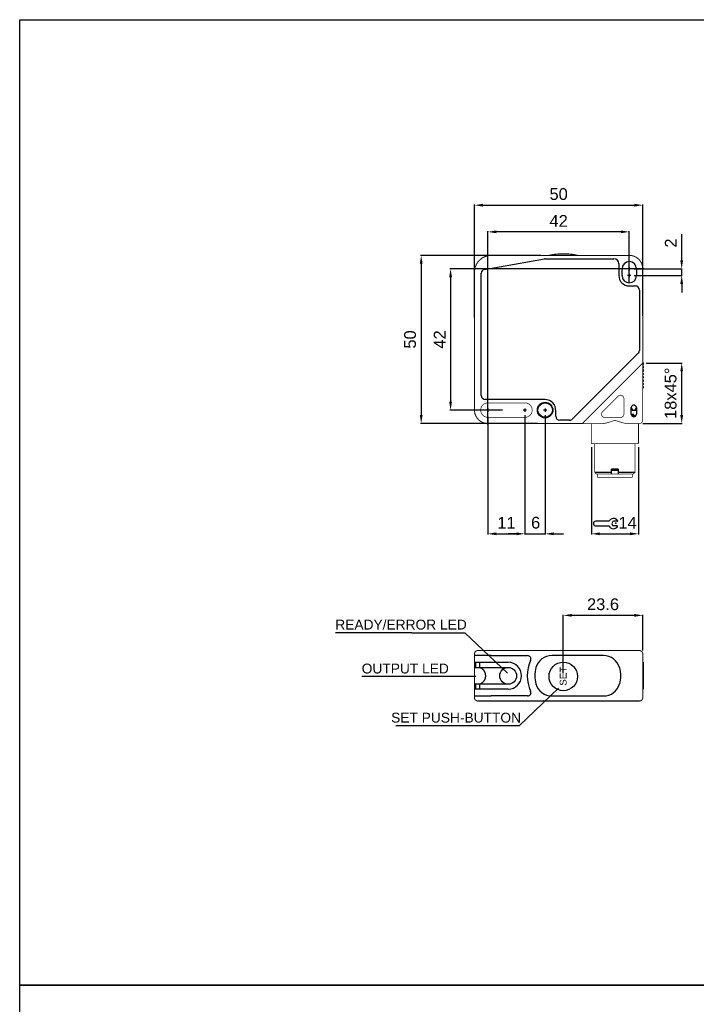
# Model space of a CAD drawing. Extents: x 1821 to 2621, y 925 to 1499.
# Tile 3 of 8: x 1821 to 2022, y 1206 to 1499. Entities that reach past the tile are written whole.
import ezdxf
from ezdxf.enums import TextEntityAlignment as Align

# ---------------------------------------------------------------- set-up
doc = ezdxf.new("R2010")
doc.units = 0
doc.header["$MEASUREMENT"] = 0
doc.linetypes.add('HIDDENNEW00', pattern=[4.5, 3, -1.5])
doc.linetypes.add('TRATTEGGIATA2', pattern=[0.375, 0.25, -0.125])
doc.layers.get('0').update_dxf_attribs({"linetype": 'CONTINUOUS'})
doc.layers.get('DEFPOINTS').update_dxf_attribs({"linetype": 'CONTINUOUS'})
doc.layers.add('DISEGNO', color=3, linetype='HIDDENNEW00')
doc.layers.add('TRATTEGGIO', color=7, linetype='TRATTEGGIATA2')
doc.styles.add('dedicata', font='ARIAL.TTF', dxfattribs={"width": 1.05})
doc.styles.add('QUOTE', font='ARIAL.TTF', dxfattribs={"height": 3.5})
doc.dimstyles.new('QUOTE', dxfattribs={"dimscale": 0, "dimtxt": 2.5, "dimasz": 2.5, "dimexe": 0.18, "dimexo": 1, "dimgap": 1.5, "dimtad": 1, "dimdec": 1, "dimzin": 0, "dimdsep": 46, "dimtxsty": 'QUOTE', "dimcen": 0.09, "dimadec": 0, "dimazin": 0, "dimtm": -0.1, "dimtfac": 0.5, "dimtdec": 1, "dimtmove": 0, "dimatfit": 0, "dimfxl": 0, "dimtolj": 2, "dimtzin": 0, "dimarcsym": 0})

# ---------------------------------------------------------------- blocks, each defined once
blk = doc.blocks.new('*D32')
at = {"layer": 'DEFPOINTS', "color": 0, "linetype": 'ByBlock'}
for p in [(1976.7, 1428.76), (1940.16, 1378.76), (1975.7, 1378.76)]:
    blk.add_point(p, dxfattribs=at)
at = {"layer": 'TRATTEGGIO', "color": 0, "linetype": 'ByBlock', "lineweight": -2}
for p, q in [((1975.7, 1428.76), (1939.98, 1428.76)), ((1940.16, 1426.26), (1940.16, 1381.26)), ((1974.7, 1378.76), (1939.98, 1378.76))]:
    blk.add_line(p, q, dxfattribs=at)
at = {"layer": 'TRATTEGGIO', "color": 0, "linetype": 'ByBlock'}
for points in [[(1939.74, 1426.26), (1940.58, 1426.26), (1940.16, 1428.76)], [(1939.74, 1381.26), (1940.58, 1381.26), (1940.16, 1378.76)]]:
    blk.add_solid(points, dxfattribs=at)
at = {"layer": 'TRATTEGGIO', "color": 0, "linetype": 'ByBlock', "insert": (1936.87, 1403.76), "char_height": 3.5, "attachment_point": 5, "rotation": 90, "style": 'QUOTE'}
blk.add_mtext('\\A2;50', dxfattribs=at)
blk = doc.blocks.new('*D33')
at = {"layer": 'DEFPOINTS', "color": 0, "linetype": 'ByBlock'}
for p in [(2007.29, 1424.76), (1948.89, 1382.76), (1965.29, 1382.76)]:
    blk.add_point(p, dxfattribs=at)
at = {"layer": 'TRATTEGGIO', "color": 0, "linetype": 'ByBlock', "lineweight": -2}
for p, q in [((2006.29, 1424.76), (1948.71, 1424.76)), ((1948.89, 1422.26), (1948.89, 1385.26)), ((1964.29, 1382.76), (1948.71, 1382.76))]:
    blk.add_line(p, q, dxfattribs=at)
at = {"layer": 'TRATTEGGIO', "color": 0, "linetype": 'ByBlock'}
for points in [[(1948.48, 1422.26), (1949.31, 1422.26), (1948.89, 1424.76)], [(1948.48, 1385.26), (1949.31, 1385.26), (1948.89, 1382.76)]]:
    blk.add_solid(points, dxfattribs=at)
at = {"layer": 'TRATTEGGIO', "color": 0, "linetype": 'ByBlock', "insert": (1945.64, 1403.76), "char_height": 3.5, "attachment_point": 5, "rotation": 90, "style": 'QUOTE'}
blk.add_mtext('\\A2;42', dxfattribs=at)
blk = doc.blocks.new('*D34')
at = {"layer": 'DEFPOINTS', "color": 0, "linetype": 'ByBlock'}
for p in [(2005.99, 1443.68), (1956.02, 1409.31), (2005.99, 1409.74)]:
    blk.add_point(p, dxfattribs=at)
at = {"layer": 'TRATTEGGIO', "color": 0, "linetype": 'ByBlock', "lineweight": -2}
for p, q in [((1956.02, 1410.31), (1956.02, 1443.86)), ((1958.52, 1443.68), (2003.49, 1443.68)), ((2005.99, 1410.74), (2005.99, 1443.86))]:
    blk.add_line(p, q, dxfattribs=at)
at = {"layer": 'TRATTEGGIO', "color": 0, "linetype": 'ByBlock'}
for points in [[(1958.52, 1444.1), (1958.52, 1443.26), (1956.02, 1443.68)], [(2003.49, 1444.1), (2003.49, 1443.26), (2005.99, 1443.68)]]:
    blk.add_solid(points, dxfattribs=at)
at = {"layer": 'TRATTEGGIO', "color": 0, "linetype": 'ByBlock', "insert": (1981, 1446.97), "char_height": 3.5, "attachment_point": 5, "style": 'QUOTE'}
blk.add_mtext('\\A2;50', dxfattribs=at)
blk = doc.blocks.new('*D35')
at = {"layer": 'DEFPOINTS', "color": 0, "linetype": 'ByBlock'}
for p in [(1959.99, 1435.75), (2001.99, 1419.46), (1959.99, 1377.46)]:
    blk.add_point(p, dxfattribs=at)
at = {"layer": 'TRATTEGGIO', "color": 0, "linetype": 'ByBlock', "lineweight": -2}
for p, q in [((1959.99, 1378.46), (1959.99, 1435.93)), ((1999.49, 1435.75), (1962.49, 1435.75)), ((2001.99, 1420.46), (2001.99, 1435.93))]:
    blk.add_line(p, q, dxfattribs=at)
at = {"layer": 'TRATTEGGIO', "color": 0, "linetype": 'ByBlock'}
for points in [[(1962.49, 1436.17), (1962.49, 1435.34), (1959.99, 1435.75)], [(1999.49, 1436.17), (1999.49, 1435.34), (2001.99, 1435.75)]]:
    blk.add_solid(points, dxfattribs=at)
at = {"layer": 'TRATTEGGIO', "color": 0, "linetype": 'ByBlock', "insert": (1980.99, 1439.01), "char_height": 3.5, "attachment_point": 5, "style": 'QUOTE'}
blk.add_mtext('\\A2;42', dxfattribs=at)
blk = doc.blocks.new('*D36')
at = {"layer": 'DEFPOINTS', "color": 0, "linetype": 'ByBlock'}
for p in [(1982.39, 1321.73), (2005.99, 1310.27), (1982.39, 1303.57)]:
    blk.add_point(p, dxfattribs=at)
at = {"layer": 'TRATTEGGIO', "color": 0, "linetype": 'ByBlock', "lineweight": -2}
for p, q in [((1982.39, 1304.57), (1982.39, 1321.91)), ((2003.49, 1321.73), (1984.89, 1321.73)), ((2005.99, 1311.27), (2005.99, 1321.91))]:
    blk.add_line(p, q, dxfattribs=at)
at = {"layer": 'TRATTEGGIO', "color": 0, "linetype": 'ByBlock'}
for points in [[(1984.89, 1322.15), (1984.89, 1321.32), (1982.39, 1321.73)], [(2003.49, 1322.15), (2003.49, 1321.32), (2005.99, 1321.73)]]:
    blk.add_solid(points, dxfattribs=at)
at = {"layer": 'TRATTEGGIO', "color": 0, "linetype": 'ByBlock', "insert": (1994.19, 1325.02), "char_height": 3.5, "attachment_point": 5, "style": 'QUOTE'}
blk.add_mtext('\\A2;23.6', dxfattribs=at)
blk = doc.blocks.new('*D44')
at = {"layer": 'DEFPOINTS', "color": 0, "linetype": 'ByBlock'}
for p in [(1959.99, 1381.76), (1970.99, 1381.76), (1970.99, 1345.98)]:
    blk.add_point(p, dxfattribs=at)
at = {"layer": 'TRATTEGGIO', "color": 0, "linetype": 'ByBlock', "lineweight": -2}
for p, q in [((1959.99, 1380.76), (1959.99, 1345.8)), ((1970.99, 1380.76), (1970.99, 1345.8)), ((1962.49, 1345.98), (1968.49, 1345.98))]:
    blk.add_line(p, q, dxfattribs=at)
at = {"layer": 'TRATTEGGIO', "color": 0, "linetype": 'ByBlock'}
for points in [[(1962.49, 1346.4), (1962.49, 1345.56), (1959.99, 1345.98)], [(1968.49, 1346.4), (1968.49, 1345.56), (1970.99, 1345.98)]]:
    blk.add_solid(points, dxfattribs=at)
at = {"layer": 'TRATTEGGIO', "color": 0, "linetype": 'ByBlock', "insert": (1965.49, 1349.24), "char_height": 3.5, "attachment_point": 5, "style": 'QUOTE'}
blk.add_mtext('\\A2;11', dxfattribs=at)
blk = doc.blocks.new('CHIAVE')
at = {"color": 7, "linetype": 'Continuous'}
for p, q in [((-2.1, 0.56), (-6.01, 0.56)), ((0.4, 0.56), (-0.68, 0.56)), ((-6.71, -0.14), (-6.71, -0.15)), ((-6.01, -0.85), (-2.1, -0.85)), ((0.4, -0.85), (-0.68, -0.85))]:
    blk.add_line(p, q, dxfattribs=at)
for centre, radius, start, end in [((-6.01, -0.14), 0.7, 90, 180), ((-0.75, -0.15), 1.52, 35.3821, 152.4178), ((-0.45, -0.15), 0.744, 108.4352, 251.5648), ((0.4, 0.67), 0.112, 270, 35.3821), ((-6.01, -0.15), 0.7, 180, 270), ((-0.75, -0.15), 1.52, 207.5822, 324.6179), ((0.4, -0.96), 0.112, 324.6179, 90)]:
    blk.add_arc(centre, radius, start, end, dxfattribs=at)
at = {"color": 1, "linetype": 'Continuous'}
blk.add_point((0, 0), dxfattribs=at)
blk = doc.blocks.new('*D45')
at = {"layer": 'DEFPOINTS', "color": 0, "linetype": 'ByBlock'}
for p in [(2005.99, 1396.76), (2017.57, 1396.76), (2004.99, 1378.76)]:
    blk.add_point(p, dxfattribs=at)
at = {"layer": 'TRATTEGGIO', "color": 0, "linetype": 'ByBlock', "lineweight": -2}
for p, q in [((2006.99, 1396.76), (2017.75, 1396.76)), ((2017.57, 1381.26), (2017.57, 1394.26)), ((2005.99, 1378.76), (2017.75, 1378.76))]:
    blk.add_line(p, q, dxfattribs=at)
at = {"layer": 'TRATTEGGIO', "color": 0, "linetype": 'ByBlock'}
for points in [[(2017.15, 1394.26), (2017.98, 1394.26), (2017.57, 1396.76)], [(2017.15, 1381.26), (2017.98, 1381.26), (2017.57, 1378.76)]]:
    blk.add_solid(points, dxfattribs=at)
at = {"layer": 'TRATTEGGIO', "color": 0, "linetype": 'ByBlock', "insert": (2014.28, 1387.76), "char_height": 3.5, "attachment_point": 5, "rotation": 90, "style": 'QUOTE'}
blk.add_mtext('\\A2;18x45°', dxfattribs=at)
blk = doc.blocks.new('*D37')
at = {"layer": 'DEFPOINTS', "color": 0, "linetype": 'ByBlock'}
for p in [(2002.49, 1424.76), (2002.49, 1422.76), (2017.57, 1424.76)]:
    blk.add_point(p, dxfattribs=at)
at = {"layer": 'TRATTEGGIO', "color": 0, "linetype": 'ByBlock', "lineweight": -2}
for p, q in [((2017.57, 1427.26), (2017.57, 1435.08)), ((2003.49, 1424.76), (2017.75, 1424.76)), ((2003.49, 1422.76), (2017.75, 1422.76)), ((2017.57, 1422.76), (2017.57, 1424.76)), ((2017.57, 1420.26), (2017.57, 1417.76))]:
    blk.add_line(p, q, dxfattribs=at)
at = {"layer": 'TRATTEGGIO', "color": 0, "linetype": 'ByBlock'}
for points in [[(2017.15, 1427.26), (2017.98, 1427.26), (2017.57, 1424.76)], [(2017.15, 1420.26), (2017.98, 1420.26), (2017.57, 1422.76)]]:
    blk.add_solid(points, dxfattribs=at)
at = {"layer": 'TRATTEGGIO', "color": 0, "linetype": 'ByBlock', "insert": (2014.31, 1432.42), "char_height": 3.5, "attachment_point": 5, "rotation": 90, "style": 'QUOTE'}
blk.add_mtext('\\A2;2', dxfattribs=at)

msp = doc.modelspace()

# ---------------------------------------------------------------- hatches: boundary and pattern name
at = {"layer": 'TRATTEGGIO', "linetype": 'ByBlock'}
h = msp.add_hatch(color=0, dxfattribs=at)
edge = h.paths.add_edge_path(flags=16)
edge.add_arc((1976.99, 1382.76), 2.15, 0, 360)
edge = h.paths.add_edge_path()
edge.add_arc((1976.99, 1382.76), 2.31, 0, 360)

# ---------------------------------------------------------------- linework, layer by layer
at = {"color": 7, "linetype": 'Continuous'}
for p, q in [((1958.98, 1424.61), (1976.76, 1427.75)), ((1976.97, 1427.76), (1997.39, 1427.76)), ((1976.97, 1427.76), (1976.97, 1427.76)), ((1998.89, 1426.26), (1998.89, 1422.76)), ((1957.99, 1387.11), (1957.99, 1423.43)), ((1958.98, 1424.61), (1958.98, 1424.61)), ((1999.84, 1422.76), (1999.84, 1424.76)), ((2002.49, 1424.76), (2001.49, 1424.76)), ((2002.49, 1422.76), (2001.49, 1422.76)), ((2001.99, 1425.26), (2001.99, 1424.26)), ((2001.99, 1423.26), (2001.99, 1422.26)), ((2004.14, 1424.76), (2004.14, 1422.76)), ((2001.99, 1419.66), (2001.99, 1419.66)), ((2001.99, 1419.66), (2003.79, 1419.66)), ((2004.99, 1418.46), (2004.99, 1400.5)), ((2004.63, 1399.66), (1985.09, 1380.12)), ((2004.99, 1400.5), (2004.99, 1400.5)), ((1957.99, 1387.11), (1957.99, 1387.11)), ((1976.99, 1385.91), (1959.19, 1385.91)), ((1959.19, 1385.91), (1959.19, 1385.91)), ((1960.49, 1382.76), (1959.49, 1382.76)), ((1959.99, 1383.26), (1959.99, 1382.26)), ((1971.49, 1382.76), (1970.49, 1382.76)), ((1970.99, 1383.26), (1970.99, 1382.26)), ((1977.49, 1382.76), (1976.49, 1382.76)), ((1976.99, 1383.26), (1976.99, 1382.26)), ((1980.13, 1380.96), (1980.13, 1382.57)), ((2002.59, 1381.51), (2002.59, 1383.51)), ((2002.59, 1383.06), (2002.89, 1382.76)), ((2002.89, 1382.76), (2003.34, 1382.76)), ((2003.34, 1382.76), (2003.79, 1382.76)), ((2003.79, 1382.76), (2004.09, 1383.06)), ((2004.09, 1383.51), (2004.09, 1381.51)), ((1980.13, 1380.96), (1980.13, 1380.96)), ((1981.33, 1379.76), (1981.33, 1379.76)), ((1984.25, 1379.76), (1981.33, 1379.76)), ((1985.09, 1380.12), (1985.09, 1380.12)), ((2003.34, 1381.46), (2002.6, 1381.46)), ((2003.89, 1381.01), (2002.79, 1381.01)), ((2003.34, 1381.01), (2003.34, 1381.46)), ((1991.73, 1364.26), (1996.73, 1364.26)), ((1996.73, 1364.26), (1996.73, 1365.16)), ((1998.73, 1364.76), (1996.73, 1364.76)), ((1996.73, 1363.91), (1996.73, 1364.26)), ((1996.83, 1365.26), (1997.73, 1365.26)), ((1997.73, 1365.26), (1998.63, 1365.26)), ((1998.73, 1365.16), (1998.73, 1364.26)), ((1998.73, 1364.26), (1998.73, 1363.91)), ((1998.73, 1364.26), (2003.73, 1364.26)), ((1996.58, 1363.76), (1996.73, 1363.91)), ((1998.73, 1363.91), (1998.88, 1363.76)), ((1955.99, 1309.77), (1955.99, 1309.77)), ((1960.99, 1309.77), (1955.99, 1309.77)), ((1960.99, 1309.77), (1960.99, 1309.77)), ((1960.99, 1309.77), (1971.77, 1309.77)), ((1994.34, 1309.77), (1979.03, 1309.77)), ((1956.1, 1307.77), (1960.99, 1307.77)), ((1956.12, 1306.27), (1956.96, 1306.27)), ((1956.39, 1306.87), (1956.39, 1307.17)), ((1956.96, 1306.27), (1957.36, 1306.27)), ((1957.36, 1306.27), (1960.99, 1306.27)), ((1957.56, 1306.27), (1957.56, 1307.77)), ((1960.99, 1307.77), (1965.99, 1307.77)), ((1960.99, 1306.27), (1965.99, 1306.27)), ((2005.99, 1307.77), (2006.24, 1307.77)), ((2006.24, 1299.77), (2006.24, 1307.77)), ((1960.99, 1299.77), (1956.1, 1299.77)), ((1956.96, 1301.27), (1956.12, 1301.27)), ((1956.39, 1300.37), (1956.39, 1300.67)), ((1957.36, 1301.27), (1956.96, 1301.27)), ((1960.99, 1301.27), (1957.36, 1301.27)), ((1957.56, 1299.77), (1957.56, 1301.27)), ((1965.99, 1301.27), (1960.99, 1301.27)), ((1965.99, 1299.77), (1960.99, 1299.77)), ((2006.24, 1299.77), (2005.99, 1299.77)), ((1955.99, 1297.77), (1955.99, 1297.77)), ((1955.99, 1297.77), (1960.99, 1297.77)), ((1960.99, 1297.77), (1960.99, 1297.77)), ((1971.77, 1297.77), (1960.99, 1297.77)), ((1979.03, 1297.77), (1994.34, 1297.77))]:
    msp.add_line(p, q, dxfattribs=at)
for points, const_width in [([(1960.99, 1428.76, 0.414213), (1955.99, 1423.76)], 0.3), ([(2005.99, 1424.76, 0.414214), (2001.99, 1428.76)], 0.3), ([(1959.99, 1384.91, 1), (1959.99, 1380.61)], 0.2), ([(1970.99, 1380.61, 1.000023), (1970.99, 1384.91)], 0.2), ([(2000.39, 1386.2, 0.668179), (1998.68, 1386.91)], 0.2), ([(1955.99, 1382.76, 0.414214), (1959.99, 1378.76)], 0.3), ([(1994.04, 1382.27, 0.668179), (1994.75, 1380.56)], 0.2), ([(1997.73, 1379.76), (1997.6, 1379.71, -0.002954), (1997.46, 1379.65, -0.003053), (1997.33, 1379.6, -0.002967), (1997.19, 1379.55, -0.002675), (1997.06, 1379.5, -0.002465), (1996.92, 1379.45, -0.002279), (1996.79, 1379.41, -0.002096), (1996.65, 1379.36, -0.001869), (1996.51, 1379.32, -0.001733), (1996.38, 1379.27, -0.00165), (1996.24, 1379.23, -0.001597), (1996.1, 1379.19, -0.001557), (1995.97, 1379.15, -0.001528), (1995.83, 1379.11, -0.0015), (1995.7, 1379.07, -0.001708), (1995.56, 1379.03, -0.002199), (1995.43, 1379, -0.00242), (1995.29, 1378.96, -0.002457), (1995.16, 1378.93, -0.003303), (1995.03, 1378.9, -0.004914), (1994.89, 1378.87, -0.003636), (1994.76, 1378.85, 0.000152), (1994.65, 1378.82, -0.006754), (1994.5, 1378.8, -0.015882), (1994.28, 1378.78, -0.008289), (1993.99, 1378.76, -0.004247)], 0.2), ([(2001.47, 1378.76), (2001.3, 1378.77, -0.011374), (2001.12, 1378.78, -0.011735), (2000.94, 1378.81, -0.010772), (2000.75, 1378.84, -0.00851), (2000.57, 1378.87, -0.006828), (2000.38, 1378.91, -0.005337), (2000.2, 1378.96, -0.004153), (2000.01, 1379.01, -0.002971), (1999.82, 1379.06, -0.002411), (1999.63, 1379.11, -0.002364), (1999.44, 1379.16, -0.002719), (1999.25, 1379.22, -0.003334), (1999.06, 1379.28, -0.002502), (1998.87, 1379.34, -0.000721), (1998.7, 1379.4, -0.00376), (1998.49, 1379.47, -0.006764), (1998.16, 1379.6, -0.003307), (1997.73, 1379.76, -0.001726)], 0.2), ([(1999.39, 1380.56, 0.414214), (2000.39, 1381.56)], 0.2), ([(2004.73, 1378.78), (2004.68, 1378.78, -0.000352), (2004.63, 1378.78, -0.000296), (2004.58, 1378.77, -0.000298), (2004.52, 1378.77, -0.000354), (2004.47, 1378.77, -0.000359), (2004.41, 1378.77, -0.000337), (2004.35, 1378.77, -0.000406), (2004.28, 1378.77, -0.000534), (2004.22, 1378.77, -0.000379), (2004.15, 1378.77, -0.000061), (2004.09, 1378.77, -0.000624), (2004.01, 1378.77, -0.001115), (2003.88, 1378.77, -0.000507), (2003.71, 1378.76, -0.00025)], 0.2), ([(2004.99, 1378.76, 0.414214), (2005.99, 1379.76)], 0.2), ([(1956.99, 1311.27, 0.414214), (1955.99, 1310.27)], 0.3), ([(2005.99, 1310.27, 0.414214), (2004.99, 1311.27)], 0.3), ([(1955.99, 1297.27, 0.414214), (1956.99, 1296.27)], 0.3), ([(2004.99, 1296.27, 0.414214), (2005.99, 1297.27)], 0.3)]:
    msp.add_lwpolyline(points, format="xyb", dxfattribs=dict(at, const_width=const_width))
for points, const_width in [([(1960.99, 1428.76), (2001.99, 1428.76)], 0.3), ([(1955.99, 1382.76), (1955.99, 1423.76)], 0.3), ([(2005.99, 1424.76), (2005.99, 1396.76)], 0.3), ([(2005.99, 1396.76), (2004.99, 1395.76)], 0.3), ([(2005.99, 1396.76), (2005.99, 1382.39)], 0.2), ([(2004.99, 1395.76), (1988.99, 1379.76)], 0.3), ([(1959.99, 1384.91), (1970.99, 1384.91)], 0.2), ([(1994.04, 1382.27), (1998.68, 1386.91)], 0.2), ([(2000.39, 1386.2), (2000.39, 1381.56)], 0.2), ([(2005.99, 1382.39), (2005.99, 1379.76)], 0.2), ([(1987.99, 1378.76), (1959.99, 1378.76)], 0.3), ([(1970.99, 1380.61), (1959.99, 1380.61)], 0.2), ([(1988.99, 1379.76), (1987.99, 1378.76)], 0.3), ([(1993.99, 1378.76), (1987.99, 1378.76)], 0.2), ([(1990.73, 1372.76), (1990.73, 1378.76)], 0.2), ([(1999.39, 1380.56), (1994.75, 1380.56)], 0.2), ([(2002.36, 1378.76), (2001.47, 1378.76)], 0.2), ([(2003.71, 1378.76), (2002.36, 1378.76)], 0.2), ([(2004.73, 1378.78), (2004.73, 1372.76)], 0.2), ([(2004.99, 1378.76), (2004.73, 1378.76)], 0.2), ([(2004.73, 1372.76), (1990.73, 1372.76)], 0.2), ([(1991.73, 1372.76), (1991.73, 1364.26)], 0.2), ([(2003.73, 1364.26), (2003.73, 1372.76)], 0.2), ([(1991.73, 1364.26), (1992.23, 1363.76)], 0.2), ([(2003.23, 1363.76), (2003.73, 1364.26)], 0.2), ([(1996.58, 1363.76), (1992.23, 1363.76)], 0.2), ([(1992.53, 1362.76), (1992.53, 1363.76)], 0.2), ([(2002.93, 1362.76), (1992.53, 1362.76)], 0.2), ([(1998.88, 1363.76), (1996.58, 1363.76)], 0.2), ([(2003.23, 1363.76), (1998.88, 1363.76)], 0.2), ([(2002.93, 1362.76), (2002.93, 1363.76)], 0.2), ([(1955.99, 1309.77), (1955.99, 1310.27)], 0.3), ([(1955.99, 1309.77), (1955.99, 1307.53)], 0.3), ([(1956.99, 1311.27), (1960.99, 1311.27)], 0.3), ([(1960.99, 1311.27), (2001.99, 1311.27)], 0.3), ([(2001.99, 1311.27), (2004.99, 1311.27)], 0.3), ([(2005.99, 1310.27), (2005.99, 1297.27)], 0.3), ([(1955.99, 1307.17), (1955.99, 1307.53)], 0.3), ([(1955.99, 1306.87), (1955.99, 1307.17)], 0.3), ([(1955.99, 1306.51), (1955.99, 1306.87)], 0.3), ([(1955.99, 1306.51), (1955.99, 1301.03)], 0.3), ([(1955.99, 1300.67), (1955.99, 1301.03)], 0.3), ([(1955.99, 1300.37), (1955.99, 1300.67)], 0.3), ([(1955.99, 1300.01), (1955.99, 1300.37)], 0.3), ([(1955.99, 1300.01), (1955.99, 1297.77)], 0.3), ([(1955.99, 1297.27), (1955.99, 1297.77)], 0.3), ([(1960.99, 1296.27), (1956.99, 1296.27)], 0.3), ([(1976.97, 1296.27), (1960.99, 1296.27)], 0.3), ([(1976.97, 1296.27), (1997.39, 1296.27)], 0.3), ([(2001.99, 1296.27), (1997.39, 1296.27)], 0.3), ([(2004.99, 1296.27), (2001.99, 1296.27)], 0.3)]:
    msp.add_lwpolyline(points, dxfattribs=dict(at, const_width=const_width))
for points in [[(1955.99, 1423.76), (1955.99, 1423.78, -0.001166), (1955.99, 1423.8, -0.000938), (1955.99, 1423.82, -0.000902), (1955.99, 1423.84, -0.00105), (1955.99, 1423.86, -0.001119), (1955.99, 1423.89, -0.001174), (1955.99, 1423.91, -0.001215), (1955.99, 1423.94, -0.001288), (1955.99, 1423.96, -0.001341), (1955.99, 1423.99, -0.00142), (1955.99, 1424.02, -0.001459), (1955.99, 1424.05, -0.001502), (1956, 1424.08, -0.001494), (1956, 1424.11, -0.001464), (1956, 1424.14, -0.001468), (1956, 1424.17, -0.001515), (1956, 1424.2, -0.00148), (1956.01, 1424.23, -0.001405), (1956.01, 1424.26, -0.001588), (1956.01, 1424.3, -0.001945), (1956.02, 1424.33, -0.001528), (1956.02, 1424.36, -0.000662), (1956.02, 1424.39, -0.002228), (1956.03, 1424.43, -0.00355), (1956.04, 1424.48, -0.001745), (1956.05, 1424.56, -0.000947)], [(1955.99, 1423.76), (1955.99, 1423.78, -0.001357), (1955.99, 1423.81, -0.001068), (1955.99, 1423.83, -0.001026), (1955.99, 1423.85, -0.001213), (1955.99, 1423.88, -0.001293), (1955.99, 1423.91, -0.001348), (1955.99, 1423.93, -0.001421), (1955.99, 1423.96, -0.001558), (1955.99, 1423.99, -0.001561), (1955.99, 1424.03, -0.001524), (1955.99, 1424.06, -0.00173), (1956, 1424.09, -0.002079), (1956, 1424.13, -0.001505), (1956, 1424.16, -0.000388), (1956, 1424.19, -0.00224), (1956.01, 1424.23, -0.004012), (1956.01, 1424.29, -0.00193), (1956.02, 1424.38, -0.000989)], [(1956.05, 1424.55), (1956.05, 1424.55, -0.001557), (1956.05, 1424.55, -0.001549), (1956.05, 1424.55, -0.001546), (1956.05, 1424.55, -0.001543), (1956.05, 1424.55, -0.001476), (1956.05, 1424.55, -0.001363), (1956.05, 1424.55, -0.001472), (1956.05, 1424.55, -0.001707), (1956.05, 1424.55, -0.001288), (1956.05, 1424.55, -0.000473), (1956.05, 1424.55, -0.001748), (1956.05, 1424.55, -0.002902), (1956.05, 1424.55, -0.001403), (1956.05, 1424.56, -0.000745)], [(1956.1, 1307.77), (1956.09, 1307.77, -0.027958), (1956.08, 1307.77, -0.031194), (1956.08, 1307.77, -0.031683), (1956.07, 1307.78, -0.029505), (1956.07, 1307.78, -0.027381), (1956.06, 1307.79, -0.02476), (1956.06, 1307.79, -0.025205), (1956.06, 1307.8, -0.027784), (1956.05, 1307.8, -0.021639), (1956.05, 1307.81, -0.008734), (1956.05, 1307.82, -0.028124), (1956.05, 1307.82, -0.053481), (1956.05, 1307.83, -0.029247), (1956.05, 1307.84, -0.01579)], [(1956.39, 1307.17), (1956.39, 1307.22, -0.000658), (1956.39, 1307.26, -0.000679), (1956.39, 1307.31, -0.000719), (1956.39, 1307.36, -0.000793), (1956.39, 1307.4, -0.000871), (1956.39, 1307.44, -0.000953), (1956.39, 1307.48, -0.001097), (1956.39, 1307.52, -0.001326), (1956.39, 1307.56, -0.001453), (1956.39, 1307.59, -0.001428), (1956.39, 1307.62, -0.002433), (1956.4, 1307.65, -0.005053), (1956.4, 1307.68, -0.004978), (1956.4, 1307.7, -0.000437), (1956.4, 1307.72, -0.012157), (1956.41, 1307.74, -0.050035), (1956.41, 1307.75, -0.057498), (1956.42, 1307.77, -0.046816)], [(1956.42, 1306.27), (1956.42, 1306.27, -0.147379), (1956.41, 1306.27, -0.099516), (1956.41, 1306.28, -0.052474), (1956.41, 1306.3, -0.028689), (1956.4, 1306.31, -0.017202), (1956.4, 1306.33, -0.011227), (1956.4, 1306.36, -0.00763), (1956.4, 1306.38, -0.005247), (1956.39, 1306.41, -0.003552), (1956.39, 1306.44, -0.002263), (1956.39, 1306.48, -0.001798), (1956.39, 1306.51, -0.00173), (1956.39, 1306.55, -0.001149), (1956.39, 1306.59, -0.000435), (1956.39, 1306.63, -0.001308), (1956.39, 1306.68, -0.001846), (1956.39, 1306.76, -0.000813), (1956.39, 1306.87, -0.000417)], [(1957.77, 1306.17), (1957.73, 1306.18, 0.003151), (1957.7, 1306.19, 0.003433), (1957.67, 1306.2, 0.003736), (1957.64, 1306.21, 0.004004), (1957.61, 1306.22, 0.00417), (1957.58, 1306.23, 0.004178), (1957.56, 1306.24, 0.00487), (1957.53, 1306.24, 0.00614), (1957.51, 1306.25, 0.005193), (1957.48, 1306.25, 0.002169), (1957.46, 1306.26, 0.007698), (1957.44, 1306.26, 0.015084), (1957.41, 1306.26, 0.00869), (1957.36, 1306.27, 0.00506)], [(1957.77, 1306.17), (1957.84, 1306.14, -0.014024), (1957.92, 1306.1, -0.013174), (1957.99, 1306.06, -0.012288), (1958.07, 1306.01, -0.011484), (1958.15, 1305.96, -0.010877), (1958.22, 1305.9, -0.010632), (1958.3, 1305.84, -0.010424), (1958.37, 1305.78, -0.010375), (1958.45, 1305.71, -0.010376), (1958.52, 1305.63, -0.010566), (1958.59, 1305.55, -0.010551), (1958.66, 1305.47, -0.010442), (1958.72, 1305.38, -0.010245), (1958.79, 1305.29, -0.010013), (1958.84, 1305.2, -0.010002), (1958.9, 1305.1, -0.010223), (1958.95, 1305, -0.009934), (1959, 1304.9, -0.009301), (1959.04, 1304.79, -0.010333), (1959.08, 1304.68, -0.012432), (1959.12, 1304.57, -0.009357), (1959.15, 1304.46, -0.002928), (1959.18, 1304.36, -0.013529), (1959.2, 1304.24, -0.023908), (1959.22, 1304.03, -0.011611), (1959.24, 1303.77, -0.006042)], [(1959.24, 1303.77), (1959.24, 1303.65, -0.010557), (1959.23, 1303.53, -0.010787), (1959.22, 1303.41, -0.010759), (1959.2, 1303.3, -0.01051), (1959.18, 1303.19, -0.010374), (1959.15, 1303.07, -0.010274), (1959.12, 1302.96, -0.010201), (1959.09, 1302.85, -0.010116), (1959.05, 1302.74, -0.010085), (1959, 1302.64, -0.010067), (1958.95, 1302.54, -0.010048), (1958.9, 1302.44, -0.010002), (1958.85, 1302.34, -0.009971), (1958.79, 1302.25, -0.009915), (1958.72, 1302.15, -0.010076), (1958.66, 1302.07, -0.010402), (1958.59, 1301.98, -0.010349), (1958.52, 1301.9, -0.009936), (1958.45, 1301.83, -0.010739), (1958.38, 1301.76, -0.012283), (1958.3, 1301.69, -0.009753), (1958.22, 1301.63, -0.004081), (1958.16, 1301.58, -0.013173), (1958.07, 1301.52, -0.024026), (1957.94, 1301.45, -0.013096), (1957.77, 1301.37, -0.007367)], [(1956.05, 1299.69), (1956.05, 1299.69, -0.031621), (1956.05, 1299.7, -0.031062), (1956.05, 1299.71, -0.02855), (1956.05, 1299.71, -0.026084), (1956.05, 1299.72, -0.023734), (1956.05, 1299.73, -0.02118), (1956.05, 1299.73, -0.022842), (1956.06, 1299.74, -0.028018), (1956.06, 1299.74, -0.021283), (1956.06, 1299.75, -0.005241), (1956.07, 1299.75, -0.032891), (1956.07, 1299.76, -0.067464), (1956.08, 1299.76, -0.033705), (1956.1, 1299.77, -0.016763)], [(1956.39, 1300.67), (1956.39, 1300.72, -0.000658), (1956.39, 1300.76, -0.000679), (1956.39, 1300.81, -0.000719), (1956.39, 1300.86, -0.000793), (1956.39, 1300.9, -0.000871), (1956.39, 1300.94, -0.000953), (1956.39, 1300.98, -0.001097), (1956.39, 1301.02, -0.001326), (1956.39, 1301.06, -0.001453), (1956.39, 1301.09, -0.001428), (1956.39, 1301.12, -0.002433), (1956.4, 1301.15, -0.005053), (1956.4, 1301.18, -0.004978), (1956.4, 1301.2, -0.000437), (1956.4, 1301.22, -0.012156), (1956.41, 1301.24, -0.050025), (1956.41, 1301.25, -0.057475), (1956.42, 1301.27, -0.046793)], [(1956.42, 1299.77), (1956.42, 1299.77, -0.147374), (1956.41, 1299.77, -0.099511), (1956.41, 1299.78, -0.052472), (1956.41, 1299.8, -0.028689), (1956.4, 1299.81, -0.017201), (1956.4, 1299.83, -0.011227), (1956.4, 1299.86, -0.00763), (1956.4, 1299.88, -0.005247), (1956.39, 1299.91, -0.003552), (1956.39, 1299.94, -0.002263), (1956.39, 1299.98, -0.001798), (1956.39, 1300.01, -0.00173), (1956.39, 1300.05, -0.001149), (1956.39, 1300.09, -0.000435), (1956.39, 1300.13, -0.001308), (1956.39, 1300.18, -0.001846), (1956.39, 1300.26, -0.000813), (1956.39, 1300.37, -0.000417)], [(1957.36, 1301.27), (1957.38, 1301.27, 0.009411), (1957.4, 1301.27, 0.008436), (1957.42, 1301.27, 0.007863), (1957.44, 1301.27, 0.007576), (1957.46, 1301.28, 0.006789), (1957.48, 1301.28, 0.005857), (1957.51, 1301.29, 0.006022), (1957.53, 1301.29, 0.006599), (1957.56, 1301.3, 0.00447), (1957.58, 1301.3, 0.001362), (1957.61, 1301.31, 0.005827), (1957.64, 1301.32, 0.008404), (1957.7, 1301.34, 0.003493), (1957.77, 1301.37, 0.00172)]]:
    msp.add_lwpolyline(points, format="xyb", dxfattribs=at)
msp.add_lwpolyline([(1955.99, 1423.76), (1955.99, 1423.76), (1955.99, 1423.76), (1955.99, 1423.76), (1955.99, 1423.76), (1955.99, 1423.76), (1955.99, 1423.76)], dxfattribs=at)
for centre, radius in [((1976.99, 1382.76), 2.15), ((1965.99, 1303.77), 2.5), ((1982.39, 1303.57), 4.25)]:
    msp.add_circle(centre, radius, dxfattribs=at)
for centre, radius, start, end in [((1982.39, 1406.16), 23, 90, 100.6485), ((1982.39, 1406.16), 23, 79.3515, 90), ((1976.97, 1426.56), 1.2, 90, 100), ((1997.39, 1426.26), 1.5, 0, 90), ((2001.99, 1424.76), 2.15, 0, 180), ((1959.19, 1423.43), 1.2, 100.0031, 180), ((2001.99, 1422.76), 3.1, 180, 270), ((2001.99, 1422.76), 2.15, 180, 0), ((2003.79, 1418.46), 1.2, 0, 90), ((2003.79, 1400.5), 1.2, 315, 0), ((2005.99, 1396.51), 0.25, 270, 90), ((2005.99, 1395.51), 0.25, 270, 90), ((2005.99, 1394.51), 0.25, 270, 90), ((2005.99, 1393.51), 0.25, 270, 90), ((2005.99, 1392.51), 0.25, 270, 90), ((2005.99, 1391.51), 0.25, 270, 90), ((2005.99, 1390.51), 0.25, 270, 90), ((2005.99, 1389.51), 0.25, 270, 90), ((1959.19, 1387.11), 1.2, 180, 269.9969), ((1976.99, 1382.76), 3.15, 356.5125, 90), ((2003.34, 1383.51), 0.75, 0, 180), ((2003.34, 1383.51), 0.75, 180, 270), ((2003.34, 1383.51), 0.75, 270, 0.5543), ((1981.33, 1380.96), 1.2, 180, 269.9969), ((1984.25, 1380.96), 1.2, 270, 314.9978), ((2003.34, 1381.51), 0.75, 180.0005, 359.9995), ((1996.83, 1365.16), 0.1, 90, 180), ((1998.63, 1365.16), 0.1, 0, 90), ((1971.77, 1308.77), 1, 335.5927, 90), ((1979.03, 1304.77), 5, 90, 163.3984), ((1994.34, 1304.77), 5, 16.6016, 90), ((1965.99, 1303.77), 4, 270, 90), ((1982.79, 1303.77), 11.1, 155.5927, 204.4073), ((1982.39, 1303.77), 8.5, 163.3984, 196.6016), ((1990.99, 1303.77), 8.5, 343.3984, 16.6016), ((1979.03, 1302.77), 5, 196.6016, 270), ((1994.34, 1302.77), 5, 270, 343.3984), ((1971.77, 1298.77), 1, 270, 24.4073)]:
    msp.add_arc(centre, radius, start, end, dxfattribs=at)
at = {"layer": 'DISEGNO', "color": 7, "linetype": 'Continuous', "const_width": 0.1}
for points in [[(1974.24, 1306.2, -0.331679), (1979.03, 1309.77)], [(1994.34, 1309.77, -0.331679), (1999.13, 1306.2)], [(1974.24, 1301.34, -0.145898), (1974.24, 1306.2)], [(1999.13, 1306.2, -0.145898), (1999.13, 1301.34)], [(1979.03, 1297.77, -0.331679), (1974.24, 1301.34)], [(1999.13, 1301.34, -0.331679), (1994.34, 1297.77)]]:
    msp.add_lwpolyline(points, format="xyb", dxfattribs=at)
for points in [[(1979.03, 1309.77), (1994.34, 1309.77)], [(1994.34, 1297.77), (1979.03, 1297.77)]]:
    msp.add_lwpolyline(points, dxfattribs=at)
at = {"layer": 'DISEGNO', "color": 7, "linetype": 'Continuous'}
msp.add_circle((1982.39, 1303.57), 4.25, dxfattribs=at)
at = {"layer": 'TRATTEGGIO', "color": 0, "linetype": 'ByBlock'}
for p, q in [((1970.99, 1381.26), (1970.99, 1345.8)), ((1976.99, 1381.26), (1976.99, 1345.8)), ((1990.73, 1371.76), (1990.73, 1345.8)), ((2004.73, 1371.76), (2004.73, 1345.8)), ((1968.49, 1345.98), (1965.99, 1345.98)), ((1970.99, 1345.98), (1976.99, 1345.98)), ((1979.49, 1345.98), (1982.42, 1345.98)), ((1993.23, 1345.98), (2002.23, 1345.98)), ((1937.41, 1316.57), (1953.25, 1316.57)), ((1947.01, 1288.92), (1932.64, 1288.92))]:
    msp.add_line(p, q, dxfattribs=at)
for points in [[(1820.86, 1498.83), (2220.86, 1498.83), (2220.86, 1211.83), (1820.86, 1211.83)], [(1820.86, 1211.83), (2220.86, 1211.83), (2220.86, 924.83), (1820.86, 924.83)]]:
    msp.add_lwpolyline(points, close=True, dxfattribs=at)
for points in [[(1937.41, 1316.57), (1914.65, 1316.57)], [(1953.09, 1316.57), (1965.8, 1304.56)], [(1956.4, 1303.52), (1922.5, 1303.52)], [(1969.24, 1288.92), (1981, 1300.04)], [(1969.24, 1288.92), (1947.01, 1288.92)]]:
    msp.add_lwpolyline(points, dxfattribs=at)
msp.add_circle((1976.99, 1382.76), 2.31, dxfattribs=at)
for points in [[(1968.49, 1346.4), (1968.49, 1345.56), (1970.99, 1345.98)], [(1979.49, 1346.4), (1979.49, 1345.56), (1976.99, 1345.98)], [(1993.23, 1346.4), (1993.23, 1345.56), (1990.73, 1345.98)], [(2002.23, 1346.4), (2002.23, 1345.56), (2004.73, 1345.98)]]:
    msp.add_solid(points, dxfattribs=at)

# ---------------------------------------------------------------- block references
at = {"color": 7}
msp.add_blockref('CHIAVE', (1998.04, 1349.16), dxfattribs=at)

# ---------------------------------------------------------------- texts
at = {"color": 7, "linetype": 'Continuous', "style": 'dedicata', "width": 1.05}
msp.add_text('SET', height=2, rotation=90, dxfattribs=at).set_placement((1982.34, 1303.63), align=Align.MIDDLE_CENTER)
at = {"color": 7, "linetype": 'Continuous', "char_height": 2.925, "attachment_point": 4}
for s, insert in [('{\\fArial|b0|i0|c0|p34;READY/ERROR LED}', (1914.64, 1318.96)), ('{\\fArial|b0|i0|c0|p34;OUTPUT LED}', (1922.49, 1305.9)), ('{\\fArial|b0|i0|c0|p34;SET PUSH-BUTTON}', (1931.23, 1291.3))]:
    msp.add_mtext(s, dxfattribs=dict(at, insert=insert))
at = {"layer": 'TRATTEGGIO', "color": 0, "linetype": 'ByBlock', "char_height": 3.5, "attachment_point": 5, "style": 'QUOTE'}
for s, insert in [('\\A2;6', (1974.17, 1349.27)), ('\\A2;14', (2001.47, 1349.24))]:
    msp.add_mtext(s, dxfattribs=dict(at, insert=insert))

# ---------------------------------------------------------------- dimensions: what is measured, and where the dimension line sits
at = {"layer": 'TRATTEGGIO', "color": 0, "linetype": 'ByBlock'}
for base, p1, p2, text, picture, middle in [((2005.99, 1443.68), (1956.02, 1409.31), (2005.99, 1409.74), '50', '*D34', (1981, 1446.97)), ((1959.99, 1435.75), (2001.99, 1419.46), (1959.99, 1377.46), '42', '*D35', (1980.99, 1439.01)), ((1970.99, 1345.98), (1959.99, 1381.76), (1970.99, 1381.76), '11', '*D44', (1965.49, 1349.24))]:
    dim = msp.add_linear_dim(base=base, p1=p1, p2=p2, text=text, dimstyle='QUOTE', override={"dimscale": 1}, dxfattribs=at)
    dim.commit()
    dim.dimension.update_dxf_attribs({"geometry": picture, "text_midpoint": middle})
for base, p1, p2, text, picture, middle in [((2017.57, 1424.76), (2002.49, 1422.76), (2002.49, 1424.76), '2', '*D37', (2014.31, 1432.42)), ((1940.16, 1378.76), (1976.7, 1428.76), (1975.7, 1378.76), '50', '*D32', (1936.87, 1403.76)), ((1948.89, 1382.76), (2007.29, 1424.76), (1965.29, 1382.76), '42', '*D33', (1945.64, 1403.76)), ((2017.57, 1396.76), (2004.99, 1378.76), (2005.99, 1396.76), '18x45°', '*D45', (2014.28, 1387.76))]:
    dim = msp.add_linear_dim(base=base, p1=p1, p2=p2, angle=90, text=text, dimstyle='QUOTE', override={"dimscale": 1}, dxfattribs=at)
    dim.commit()
    dim.dimension.update_dxf_attribs({"geometry": picture, "text_midpoint": middle})
dim = msp.add_linear_dim(base=(1982.39, 1321.73), p1=(2005.99, 1310.27), p2=(1982.39, 1303.57), dimstyle='QUOTE', override={"dimscale": 1}, dxfattribs=at)
dim.commit()
dim.dimension.update_dxf_attribs({"geometry": '*D36', "text_midpoint": (1994.19, 1325.02)})

doc.saveas('drawing.dxf')
